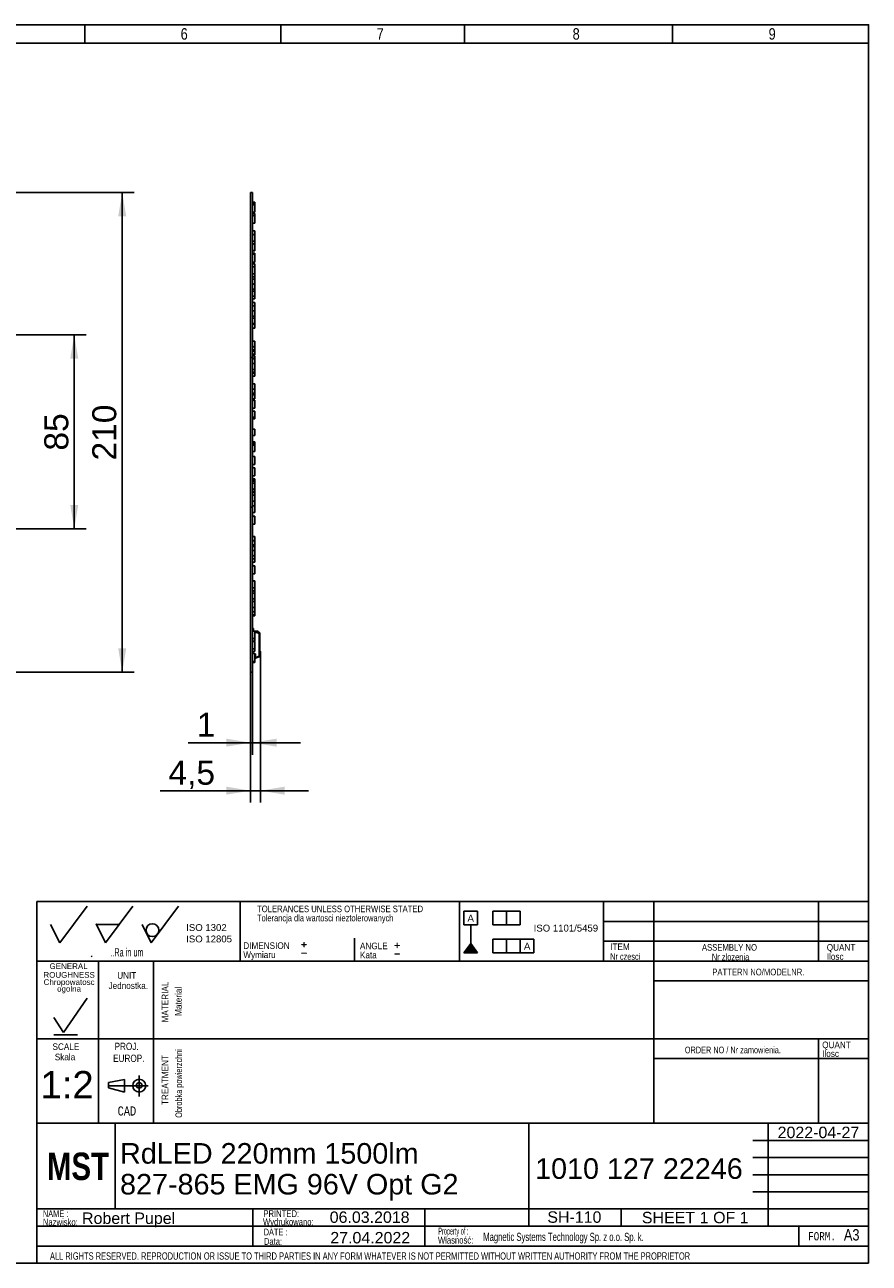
# Model space of a CAD drawing. Header units: millimetres. Extents: x 16 to 406, y 14 to 285.
# Tile 14 of 14: x 221 to 406, y 14 to 285. Entities that reach past the tile are written whole.
import ezdxf
from ezdxf.enums import TextEntityAlignment as Align
from ezdxf.lldxf.tags import DXFTag

# ---------------------------------------------------------------- set-up
doc = ezdxf.new("R2010")
doc.units = ezdxf.units.MM
for name, color, linetype in [('10', 7, 'Continuous'), ('4010-411-12610_S', 7, 'Continuous'), ('Default', 7, 'Continuous'), ('LED_2835', 7, 'Continuous'), ('PCB_RDLED_220_EM', 7, 'Continuous')]:
    doc.layers.add(name, color=color, linetype=linetype)
doc.styles.add('SEACAD_Arial', font='arial.ttf')
doc.styles.add('SEACAD_Lucida_Console', font='lucon.TTF', dxfattribs={"width": 0.8})
tags = doc.linetypes.add('CENTER2', pattern=[28.575, 19.05, -3.175, 3.175, -3.175]).pattern_tags.tags
tags[10:11] = [DXFTag(74, 4), DXFTag(75, 0), DXFTag(340, '0'), DXFTag(46, 0.0), DXFTag(50, 0.0), DXFTag(44, 0.0), DXFTag(45, 0.0)]
tags[8:9] = [DXFTag(74, 4), DXFTag(75, 0), DXFTag(340, '0'), DXFTag(46, 0.0), DXFTag(50, 0.0), DXFTag(44, 0.0), DXFTag(45, 0.0)]
tags[6:7] = [DXFTag(74, 4), DXFTag(75, 0), DXFTag(340, '0'), DXFTag(46, 0.0), DXFTag(50, 0.0), DXFTag(44, 0.0), DXFTag(45, 0.0)]
tags[4:5] = [DXFTag(74, 4), DXFTag(75, 0), DXFTag(340, '0'), DXFTag(46, 0.0), DXFTag(50, 0.0), DXFTag(44, 0.0), DXFTag(45, 0.0)]
doc.dimstyles.new('ISO', dxfattribs={"dimtxt": 5.25, "dimasz": 5.25, "dimexe": 2.625, "dimexo": 0, "dimgap": 1.3125, "dimtad": 1, "dimlfac": 2, "dimtxsty": 'SEACAD_Arial', "dimblk1": '_SE_FILLED', "dimblk2": '_SE_FILLED', "dimsah": 1, "dimcen": 2.625, "dimadec": 0, "dimazin": 0, "dimtfac": 0.5, "dimtdec": 3, "dimtmove": 0, "dimatfit": 3, "dimfxl": 1, "dimarcsym": 0})

# ---------------------------------------------------------------- blocks, each defined once
blk = doc.blocks.new('SE2')
at = {"layer": '4010-411-12610_S', "color": 7, "linetype": 'Continuous'}
for p, q in [((270.93, 152.47), (270.88, 152.47)), ((270.88, 152.47), (270.88, 151.87)), ((270.91, 151.92), (270.91, 151.87)), ((270.91, 151.92), (271.77, 151.91)), ((270.93, 152.47), (271.03, 152.47)), ((270.96, 152.39), (270.96, 151.92)), ((271.03, 152.39), (270.96, 152.39)), ((271.03, 152.39), (271.03, 152.47)), ((271.03, 151.92), (271.03, 152.39)), ((271.86, 151.91), (271.77, 151.91)), ((272.24, 151.68), (272.05, 151.84)), ((270.91, 149.68), (270.91, 149.62)), ((271.86, 151.61), (271.31, 151.61)), ((271.86, 151.61), (272.26, 151.27)), ((272.24, 151.68), (272.42, 151.53)), ((272.26, 146.38), (272.26, 151.27)), ((272.28, 151.27), (272.26, 151.27)), ((272.28, 151.27), (272.28, 146.38)), ((272.4, 151.38), (272.41, 151.38)), ((272.4, 147.57), (272.4, 151.34)), ((272.46, 151.34), (272.4, 151.34)), ((272.46, 151.34), (272.46, 151.45)), ((272.46, 151.34), (272.46, 151.45)), ((272.46, 147.6), (272.46, 151.34)), ((270.88, 147.16), (270.88, 147.43)), ((270.88, 147.16), (270.91, 147.16)), ((270.88, 147.16), (270.88, 147.12)), ((270.88, 147.12), (270.88, 146.97)), ((270.88, 147.12), (270.91, 147.09)), ((270.91, 147.43), (270.91, 146.97)), ((271.31, 146.89), (271.46, 146.89)), ((271.46, 146.89), (271.46, 146.89)), ((271.46, 146.89), (271.46, 146.09)), ((272.26, 146.38), (271.46, 146.09)), ((272.26, 146.38), (272.28, 146.38)), ((272.44, 146.34), (272.54, 146.38)), ((272.56, 147.46), (272.46, 147.6)), ((272.53, 146.37), (272.54, 146.38)), ((272.59, 146.47), (272.59, 147.29)), ((272.61, 147.29), (272.59, 147.29)), ((272.59, 146.47), (272.61, 146.47)), ((272.61, 147.29), (272.61, 146.47)), ((271.37, 145.95), (271.5, 145.99)), ((271.5, 145.99), (272.3, 146.29)), ((272.3, 146.29), (272.44, 146.34))]:
    blk.add_line(p, q, dxfattribs=at)
for centre, radius, start, end in [((270.83, 152.39), 0.125, 0, 36.8699), ((271.86, 151.61), 0.3, 50, 89.5), ((274.35, 151.1), 1.97, 167.4582, 171.8143), ((272.19, 151.32), 0.219, 3.8374, 15.2098), ((272.36, 151.45), 0.1, 0, 50.004), ((272.36, 151.45), 0.0975, 7.1686, 50.9211), ((287.42, 95.83), 52.77, 106.4672, 106.67), ((253.67, 131.61), 24.61, 39.9161, 40.4227), ((288.1, 94.22), 54.5, 106.5368, 106.6723), ((272.41, 147.29), 0.178, 0.9156, 40.6566), ((272.51, 146.47), 0.1, 290.0008, 360), ((272.31, 147.29), 0.3, 24.3895, 34.5071), ((272.35, 147.31), 0.259, 17.7714, 34.9386), ((272.31, 147.29), 0.3, 0.0001, 19.8912), ((267.29, 160.1), 14.62, 285.9526, 286.5831), ((271.2, 146.42), 0.504, 282.9747, 289.9044), ((268.57, 145.01), 3.08, 18.5955, 20.4484)]:
    blk.add_arc(centre, radius, start, end, dxfattribs=at)
for centre, major_axis, ratio, start_param, end_param in [((271.86, 151.61), (-0.003, -0.3), 0.008726, 1.570846, 3.141593), ((271.86, 151.61), (-0.193, -0.23), 0.006685, 1.576384, 3.142265), ((272.36, 151.34), (-0.1, 0), 0.460891, 3.141472, 4.202595), ((272.26, 146.38), (0.0342, -0.094), 0.0082, 0, 1.567917)]:
    blk.add_ellipse(centre, major_axis=major_axis, ratio=ratio, start_param=start_param, end_param=end_param, dxfattribs=at)
for points, knots in [([(272.4, 151.38), (272.38, 151.38), (272.35, 151.37), (272.31, 151.35), (272.28, 151.32), (272.27, 151.29), (272.26, 151.27)], [0, 0, 0, 0, 0.292887, 0.533906, 0.751905, 1, 1, 1, 1]), ([(272.28, 151.27), (272.29, 151.28), (272.29, 151.29), (272.3, 151.3), (272.31, 151.31), (272.32, 151.32), (272.34, 151.33), (272.37, 151.33), (272.4, 151.34), (272.4, 151.34)], [0, 0, 0, 0, 0.082466, 0.249738, 0.305201, 0.359595, 0.470754, 0.837658, 1, 1, 1, 1]), ([(272.28, 146.38), (272.29, 146.37), (272.29, 146.36), (272.29, 146.35), (272.3, 146.33), (272.3, 146.31), (272.3, 146.29), (272.3, 146.29), (272.3, 146.29)], [0, 0, 0, 0, 0.120756, 0.245822, 0.373174, 0.500541, 0.719177, 1, 1, 1, 1]), ([(272.4, 147.57), (272.41, 147.57), (272.42, 147.58), (272.44, 147.58), (272.45, 147.59), (272.45, 147.59), (272.46, 147.6), (272.46, 147.6), (272.46, 147.6)], [0, 0, 0, 0, 0.194806, 0.378183, 0.550239, 0.71111, 0.860962, 1, 1, 1, 1]), ([(272.46, 146.43), (272.47, 146.41), (272.47, 146.39), (272.46, 146.35), (272.45, 146.34), (272.44, 146.34)], [0, 0, 0, 0, 0.5, 0.5, 1, 1, 1, 1]), ([(272.59, 146.47), (272.59, 146.45), (272.59, 146.43), (272.57, 146.39), (272.56, 146.38), (272.54, 146.38)], [0, 0, 0, 0, 0.5, 0.5, 1, 1, 1, 1]), ([(271.31, 146.02), (271.32, 146), (271.33, 145.98), (271.35, 145.95), (271.36, 145.95), (271.37, 145.95)], [0.0622341, 0.0622341, 0.0622341, 0.0622341, 0.5, 0.5, 1, 1, 1, 1])]:
    blk.add_open_spline(points, degree=3, knots=knots, dxfattribs=at)
blk.add_open_spline([(271.31, 146.77), (271.36, 146.81), (271.41, 146.85), (271.46, 146.89)], degree=3, dxfattribs=at)
blk.add_rational_spline([(272.54, 147.4), (272.56, 147.43), (272.57, 147.45), (272.56, 147.46)], [1.03238197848, 0.973672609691, 0.994794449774, 1.09574749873], degree=3, dxfattribs=at)
at = {"layer": 'LED_2835', "color": 7, "linetype": 'Continuous'}
for p, q in [((270.86, 245.79), (271.26, 245.79)), ((270.86, 245.64), (271.31, 245.64)), ((270.86, 245.23), (271.26, 245.23)), ((271.26, 245.79), (271.26, 245.64)), ((271.26, 245.79), (271.31, 245.79)), ((271.26, 245.31), (271.31, 245.31)), ((271.26, 245.31), (271.26, 245.23)), ((271.26, 245.23), (271.26, 244.99)), ((271.26, 244.99), (271.31, 244.99)), ((271.31, 245.64), (271.31, 245.79)), ((271.31, 245.64), (271.31, 245.31)), ((271.31, 244.99), (271.31, 245.31)), ((271.31, 244.99), (271.31, 243.56)), ((270.86, 243.56), (271.31, 243.56)), ((270.86, 243.29), (271.26, 243.29)), ((270.86, 243.26), (271.31, 243.26)), ((270.86, 242.84), (271.26, 242.84)), ((271.26, 243.29), (271.26, 243.26)), ((271.26, 243.29), (271.31, 243.29)), ((271.26, 242.92), (271.31, 242.92)), ((271.26, 242.92), (271.26, 242.84)), ((271.26, 242.84), (271.26, 242.6)), ((271.26, 242.6), (271.31, 242.6)), ((271.31, 243.26), (271.31, 243.29)), ((271.31, 243.26), (271.31, 242.92)), ((271.31, 242.6), (271.31, 242.92)), ((271.31, 242.6), (271.31, 241.17)), ((270.86, 241.17), (271.31, 241.17)), ((270.86, 239.49), (271.26, 239.49)), ((270.86, 239.49), (271.31, 239.49)), ((270.86, 238.7), (271.26, 238.7)), ((271.26, 239.49), (271.26, 239.49)), ((271.26, 238.84), (271.31, 238.84)), ((271.26, 238.84), (271.26, 238.7)), ((271.26, 238.7), (271.26, 238.5)), ((271.26, 238.5), (271.31, 238.5)), ((271.31, 239.49), (271.31, 238.84)), ((271.31, 238.5), (271.31, 238.84)), ((271.31, 238.5), (271.31, 237.26)), ((270.86, 237.26), (271.31, 237.26)), ((270.86, 236.64), (271.26, 236.64)), ((271.26, 236.78), (271.31, 236.78)), ((271.26, 236.78), (271.26, 236.64)), ((271.26, 236.64), (271.26, 236.43)), ((271.26, 236.43), (271.31, 236.43)), ((271.31, 237.26), (271.31, 236.78)), ((271.31, 236.43), (271.31, 236.78)), ((271.31, 236.43), (271.31, 235.19)), ((270.86, 235.19), (271.31, 235.19)), ((270.86, 235.1), (271.31, 235.1)), ((270.86, 234.6), (271.31, 234.6)), ((270.86, 234.36), (271.31, 234.36)), ((271.31, 235.19), (271.31, 235.1)), ((271.31, 234.6), (271.31, 234.36)), ((271.31, 234.36), (271.31, 232.63)), ((270.86, 232.63), (271.31, 232.63)), ((270.86, 232.28), (271.31, 232.28)), ((270.86, 231.58), (271.31, 231.58)), ((271.31, 232.28), (271.31, 231.58)), ((271.31, 231.58), (271.31, 230.06)), ((270.86, 230.06), (271.31, 230.06)), ((270.86, 229.42), (271.31, 229.42)), ((270.86, 228.92), (271.31, 228.92)), ((270.86, 227.82), (271.26, 227.82)), ((271.26, 228.02), (271.31, 228.02)), ((271.26, 228.02), (271.26, 227.82)), ((271.26, 227.82), (271.26, 227.67)), ((271.26, 227.67), (271.31, 227.67)), ((271.31, 230.06), (271.31, 229.42)), ((271.31, 229.42), (271.31, 228.92)), ((271.31, 228.92), (271.31, 228.02)), ((271.31, 227.67), (271.31, 228.02)), ((271.31, 227.67), (271.31, 226.73)), ((270.86, 226.73), (271.31, 226.73)), ((270.86, 226.27), (271.26, 226.27)), ((270.86, 225.17), (271.31, 225.17)), ((271.26, 226.46), (271.31, 226.46)), ((271.26, 226.46), (271.26, 226.27)), ((271.26, 226.27), (271.26, 226.11)), ((271.26, 226.11), (271.31, 226.11)), ((271.31, 226.73), (271.31, 226.46)), ((271.31, 226.11), (271.31, 226.46)), ((271.31, 226.11), (271.31, 225.17)), ((271.31, 225.17), (271.31, 224.58)), ((270.86, 224.58), (271.31, 224.58)), ((270.86, 223.83), (271.31, 223.83)), ((270.86, 223.05), (271.31, 223.05)), ((271.31, 223.83), (271.31, 223.05)), ((271.31, 223.05), (271.31, 221.98)), ((270.86, 221.98), (271.31, 221.98)), ((270.86, 220.85), (271.31, 220.85)), ((270.86, 220.37), (271.31, 220.37)), ((271.31, 221.98), (271.31, 220.85)), ((271.31, 220.85), (271.31, 220.37)), ((271.31, 220.37), (271.31, 219.24)), ((270.86, 219.24), (271.31, 219.24)), ((270.86, 219.03), (271.31, 219.03)), ((270.86, 218.16), (271.31, 218.16)), ((271.31, 219.24), (271.31, 219.03)), ((271.31, 219.03), (271.31, 218.16)), ((270.86, 215.37), (271.26, 215.37)), ((270.86, 215.37), (271.31, 215.37)), ((271.26, 215.37), (271.26, 215.37)), ((271.26, 214.3), (271.31, 214.3)), ((271.26, 214.3), (271.26, 214.07)), ((271.31, 215.37), (271.31, 214.3)), ((271.31, 213.97), (271.31, 214.3)), ((270.86, 214.07), (271.26, 214.07)), ((270.86, 213.43), (271.31, 213.43)), ((270.86, 213.15), (271.26, 213.15)), ((270.86, 212.51), (271.31, 212.51)), ((270.86, 212.36), (271.31, 212.36)), ((270.86, 212.13), (271.31, 212.13)), ((270.86, 212.13), (271.31, 212.13)), ((270.86, 211.65), (271.31, 211.65)), ((270.86, 211.47), (271.31, 211.47)), ((271.26, 214.07), (271.26, 213.97)), ((271.26, 213.97), (271.31, 213.97)), ((271.26, 213.39), (271.31, 213.39)), ((271.26, 213.39), (271.26, 213.15)), ((271.26, 213.15), (271.26, 213.06)), ((271.26, 213.06), (271.31, 213.06)), ((271.31, 213.97), (271.31, 213.43)), ((271.31, 213.43), (271.31, 213.39)), ((271.31, 213.06), (271.31, 213.39)), ((271.31, 213.06), (271.31, 212.51)), ((271.31, 212.51), (271.31, 212.36)), ((271.31, 212.13), (271.31, 211.65)), ((271.31, 212.13), (271.31, 212.13)), ((271.31, 211.65), (271.31, 211.47)), ((271.31, 211.47), (271.31, 210.48)), ((270.86, 210.48), (271.31, 210.48)), ((270.86, 209.16), (271.31, 209.16)), ((271.31, 210.48), (271.31, 209.16)), ((271.31, 209.16), (271.31, 208.57)), ((270.86, 208.57), (271.31, 208.57)), ((270.86, 208.31), (271.31, 208.31)), ((270.86, 207.71), (271.31, 207.71)), ((270.86, 206.03), (271.31, 206.03)), ((270.86, 206.03), (271.31, 206.03)), ((271.31, 208.57), (271.31, 208.31)), ((271.31, 208.31), (271.31, 207.71)), ((271.31, 206.03), (271.31, 204.82)), ((271.31, 206.03), (271.31, 206.03)), ((270.86, 204.82), (271.31, 204.82)), ((270.86, 203.94), (271.31, 203.94)), ((270.86, 203.57), (271.31, 203.57)), ((271.31, 204.82), (271.31, 203.94)), ((271.31, 203.94), (271.31, 203.57)), ((271.31, 203.57), (271.31, 202.69)), ((270.86, 202.69), (271.31, 202.69)), ((270.86, 202.43), (271.26, 202.43)), ((270.86, 200.68), (271.31, 200.68)), ((271.26, 202.43), (271.26, 202.18)), ((271.26, 202.43), (271.31, 202.43)), ((271.26, 202.18), (271.31, 202.18)), ((271.31, 202.18), (271.31, 202.43)), ((271.31, 202.18), (271.31, 200.68)), ((270.86, 200.04), (271.31, 200.04)), ((270.86, 198.65), (271.26, 198.65)), ((270.86, 198.52), (271.31, 198.52)), ((270.86, 198.46), (271.26, 198.46)), ((270.86, 198.33), (271.31, 198.33)), ((271.26, 198.9), (271.31, 198.9)), ((271.26, 198.9), (271.26, 198.65)), ((271.26, 198.65), (271.26, 198.63)), ((271.26, 198.63), (271.31, 198.63)), ((271.26, 198.52), (271.26, 198.46)), ((271.26, 198.46), (271.26, 198.44)), ((271.26, 198.44), (271.31, 198.44)), ((271.31, 200.04), (271.31, 198.9)), ((271.31, 198.63), (271.31, 198.9)), ((271.31, 198.63), (271.31, 198.52)), ((271.31, 198.44), (271.31, 198.52)), ((271.31, 198.44), (271.31, 198.33)), ((270.86, 196.09), (271.31, 196.09)), ((271.31, 196.09), (271.31, 194.69)), ((270.86, 194.69), (271.31, 194.69)), ((270.86, 193.34), (271.26, 193.34)), ((270.86, 193.03), (271.31, 193.03)), ((270.86, 192.9), (271.26, 192.9)), ((270.86, 192.6), (271.31, 192.6)), ((271.26, 193.34), (271.26, 193.29)), ((271.26, 193.34), (271.31, 193.34)), ((271.26, 193.29), (271.31, 193.29)), ((271.26, 192.9), (271.26, 192.86)), ((271.26, 192.86), (271.31, 192.86)), ((271.31, 193.34), (271.31, 193.29)), ((271.31, 193.29), (271.31, 193.03)), ((271.31, 193.03), (271.31, 192.86)), ((271.31, 192.86), (271.31, 192.6)), ((271.31, 192.6), (271.31, 191.22)), ((270.86, 191.22), (271.31, 191.22)), ((270.86, 191.22), (271.31, 191.22)), ((270.86, 190.1), (271.31, 190.1)), ((271.31, 191.22), (271.31, 191.22)), ((271.31, 190.1), (271.31, 188.35)), ((270.86, 188.35), (271.31, 188.35)), ((270.86, 187.6), (271.31, 187.6)), ((271.31, 187.6), (271.31, 185.85)), ((270.86, 185.85), (271.31, 185.85)), ((270.86, 185.25), (271.31, 185.25)), ((270.86, 184.86), (271.31, 184.86)), ((270.86, 184.69), (271.31, 184.69)), ((270.86, 184.3), (271.31, 184.3)), ((271.31, 185.25), (271.31, 185.25)), ((271.31, 185.25), (271.31, 184.86)), ((271.31, 184.86), (271.31, 184.69)), ((271.31, 184.69), (271.31, 184.3)), ((271.31, 184.3), (271.31, 183.18)), ((270.86, 182.94), (271.26, 182.94)), ((270.86, 182.48), (271.31, 182.48)), ((270.86, 182.22), (271.26, 182.22)), ((270.86, 181.62), (271.31, 181.62)), ((271.26, 183.18), (271.31, 183.18)), ((271.26, 183.18), (271.26, 182.94)), ((271.26, 183), (271.31, 183)), ((271.26, 182.99), (271.31, 182.99)), ((271.26, 182.22), (271.26, 182.13)), ((271.26, 182.13), (271.31, 182.13)), ((271.31, 183), (271.31, 183.18)), ((271.31, 183), (271.31, 182.99)), ((271.31, 182.99), (271.31, 182.48)), ((271.31, 182.48), (271.31, 182.13)), ((271.31, 182.13), (271.31, 181.62)), ((271.31, 181.62), (271.31, 180.31)), ((270.86, 180.31), (271.31, 180.31)), ((270.86, 179.32), (271.31, 179.32)), ((271.31, 180.31), (271.31, 179.32)), ((271.31, 179.32), (271.31, 177.83)), ((270.86, 177.83), (271.31, 177.83)), ((270.86, 177.08), (271.26, 177.08)), ((271.26, 177.08), (271.26, 176.83)), ((271.26, 177.08), (271.31, 177.08)), ((271.26, 176.83), (271.31, 176.83)), ((271.31, 176.83), (271.31, 177.08)), ((271.31, 176.83), (271.31, 175.33)), ((270.86, 175.33), (271.31, 175.33)), ((270.86, 172.63), (271.26, 172.63)), ((270.86, 172.63), (271.31, 172.63)), ((270.86, 171.75), (271.26, 171.75)), ((270.86, 171.68), (271.31, 171.68)), ((270.86, 170.8), (271.31, 170.8)), ((271.26, 172.63), (271.26, 172.41)), ((271.26, 172.5), (271.31, 172.5)), ((271.26, 172.41), (271.31, 172.41)), ((271.26, 171.75), (271.26, 171.68)), ((271.31, 172.63), (271.31, 172.5)), ((271.31, 172.41), (271.31, 172.5)), ((271.31, 172.41), (271.31, 171.68)), ((271.31, 171.68), (271.31, 170.8)), ((271.31, 170.8), (271.31, 170.43)), ((270.86, 170.43), (271.31, 170.43)), ((270.86, 169.55), (271.31, 169.55)), ((270.86, 168.34), (271.26, 168.34)), ((271.26, 168.56), (271.31, 168.56)), ((271.26, 168.56), (271.26, 168.34)), ((271.26, 168.46), (271.31, 168.46)), ((271.31, 170.43), (271.31, 169.55)), ((271.31, 169.55), (271.31, 168.56)), ((271.31, 168.46), (271.31, 168.56)), ((271.31, 168.46), (271.31, 167.74)), ((270.86, 167.74), (271.31, 167.74)), ((270.86, 166.95), (271.31, 166.95)), ((270.86, 166.2), (271.26, 166.2)), ((271.26, 166.2), (271.26, 165.95)), ((271.26, 166.2), (271.31, 166.2)), ((271.26, 165.95), (271.31, 165.95)), ((271.31, 167.74), (271.31, 166.95)), ((271.31, 165.95), (271.31, 166.2)), ((271.31, 165.95), (271.31, 164.45)), ((270.86, 164.45), (271.31, 164.45)), ((270.86, 162.89), (271.26, 162.89)), ((271.26, 162.89), (271.31, 162.89)), ((271.26, 162.89), (271.26, 162.67)), ((271.26, 162.76), (271.31, 162.76)), ((271.26, 162.67), (271.31, 162.67)), ((271.31, 162.89), (271.31, 162.76)), ((271.31, 162.67), (271.31, 162.76)), ((271.31, 162.67), (271.31, 161.37)), ((270.86, 161.37), (271.31, 161.37)), ((270.86, 160.72), (271.26, 160.72)), ((270.86, 160.21), (271.31, 160.21)), ((271.26, 160.72), (271.26, 160.5)), ((271.26, 160.67), (271.31, 160.67)), ((271.26, 160.6), (271.31, 160.6)), ((271.26, 160.5), (271.31, 160.5)), ((271.31, 161.37), (271.31, 160.67)), ((271.31, 160.67), (271.31, 160.6)), ((271.31, 160.5), (271.31, 160.6)), ((271.31, 160.5), (271.31, 160.21)), ((271.31, 160.21), (271.31, 158.93)), ((270.86, 158.93), (271.31, 158.93)), ((270.86, 158.38), (271.31, 158.38)), ((271.31, 158.93), (271.31, 158.38)), ((271.31, 158.38), (271.31, 157.09)), ((270.86, 157.09), (271.31, 157.09)), ((270.86, 156.14), (271.26, 156.14)), ((270.86, 155.47), (271.31, 155.47)), ((270.86, 155.22), (271.31, 155.22)), ((271.26, 156.31), (271.31, 156.31)), ((271.26, 156.31), (271.26, 156.14)), ((271.31, 157.09), (271.31, 156.31)), ((271.31, 156.31), (271.31, 155.47)), ((271.31, 155.47), (271.31, 155.22)), ((270.86, 151.87), (270.88, 151.87)), ((270.86, 151.87), (271.31, 151.87)), ((271.31, 151.87), (271.31, 150.29)), ((270.86, 150.29), (271.31, 150.29)), ((270.86, 149.68), (271.26, 149.68)), ((270.86, 149.62), (270.91, 149.62)), ((270.86, 149.62), (271.31, 149.62)), ((271.26, 149.79), (271.31, 149.79)), ((271.26, 149.79), (271.26, 149.68)), ((271.31, 150.29), (271.31, 149.79)), ((271.31, 149.62), (271.31, 148.04)), ((270.86, 148.04), (271.31, 148.04)), ((270.86, 147.43), (271.26, 147.43)), ((270.86, 146.97), (270.88, 146.97)), ((270.86, 146.97), (271.31, 146.97)), ((271.26, 147.54), (271.31, 147.54)), ((271.26, 147.54), (271.26, 147.43)), ((271.26, 147.54), (271.31, 147.54)), ((271.31, 148.04), (271.31, 147.54)), ((271.31, 147.54), (271.31, 147.54)), ((271.31, 146.97), (271.31, 145.23)), ((270.86, 145.23), (271.31, 145.23)), ((270.86, 145.03), (271.26, 145.03)), ((271.26, 145.06), (271.31, 145.06)), ((271.26, 145.06), (271.26, 145.03)), ((271.26, 145.03), (271.31, 145.03)), ((271.31, 145.23), (271.31, 145.06)), ((271.31, 145.06), (271.31, 145.03))]:
    blk.add_line(p, q, dxfattribs=at)
at = {"layer": 'PCB_RDLED_220_EM', "color": 7, "linetype": 'Continuous'}
for p, q in [((270.36, 211.79), (270.36, 247.89)), ((270.36, 247.89), (270.86, 247.89)), ((270.86, 211.79), (270.86, 247.89)), ((270.36, 179), (270.36, 211.79)), ((270.36, 211.79), (270.86, 211.79)), ((270.86, 179), (270.86, 211.79)), ((270.36, 142.89), (270.36, 179)), ((270.36, 179), (270.86, 179)), ((270.86, 142.89), (270.86, 179)), ((270.36, 142.89), (270.86, 142.89))]:
    blk.add_line(p, q, dxfattribs=at)
blk = doc.blocks.new('DMBLK1')
at = {"layer": 'Default', "linetype": 'Continuous'}
for points in [[(243.2, 242.64), (242.33, 247.89), (241.45, 242.64)], [(243.2, 148.14), (241.45, 148.14), (242.33, 142.89)]]:
    blk.add_hatch(color=7, dxfattribs=at).paths.add_polyline_path(points)
at = {"layer": 'Default', "color": 7, "linetype": 'Continuous'}
for p, q in [((178.73, 247.89), (244.95, 247.89)), ((242.33, 247.89), (242.33, 142.89)), ((178.73, 142.89), (244.95, 142.89))]:
    blk.add_line(p, q, dxfattribs=at)
at = {"layer": 'Default', "color": 7, "linetype": 'Continuous', "style": 'SEACAD_Arial'}
blk.add_text('210', height=5.25, rotation=90, dxfattribs=at).set_placement((235.77, 189.23), align=Align.TOP_LEFT)
blk = doc.blocks.new('_SE_FILLED')
at = {"color": 0}
blk.add_line((0, 0), (-1, 0), dxfattribs=at)
blk.add_solid([(0, 0), (-1, -0.1665), (-1, 0.1665), (0, 0)], dxfattribs=at)
blk = doc.blocks.new('DMBLK4')
at = {"layer": 'Default', "linetype": 'Continuous'}
for points in [[(265.11, 116.11), (270.36, 116.98), (265.11, 117.86)], [(277.86, 116.11), (277.86, 117.86), (272.61, 116.98)]]:
    blk.add_hatch(color=7, dxfattribs=at).paths.add_polyline_path(points)
at = {"layer": 'Default', "color": 7, "linetype": 'Continuous'}
for p, q in [((272.61, 146.47), (272.61, 114.36)), ((270.36, 142.89), (270.36, 114.36)), ((283.11, 116.98), (250.6, 116.98))]:
    blk.add_line(p, q, dxfattribs=at)
at = {"layer": 'Default', "color": 7, "linetype": 'Continuous', "style": 'SEACAD_Arial'}
blk.add_text('4,5', height=5.25, dxfattribs=at).set_placement((252.44, 123.54), align=Align.TOP_LEFT)
blk = doc.blocks.new('DMBLK5')
at = {"layer": 'Default', "linetype": 'Continuous'}
for points in [[(232.7, 211.51), (231.83, 216.76), (230.95, 211.51)], [(232.7, 179.51), (230.95, 179.51), (231.83, 174.26)]]:
    blk.add_hatch(color=7, dxfattribs=at).paths.add_polyline_path(points)
at = {"layer": 'Default', "color": 7, "linetype": 'Continuous'}
for p, q in [((190.58, 216.76), (234.45, 216.76)), ((231.83, 216.76), (231.83, 174.26)), ((190.58, 174.26), (234.45, 174.26))]:
    blk.add_line(p, q, dxfattribs=at)
at = {"layer": 'Default', "color": 7, "linetype": 'Continuous', "style": 'SEACAD_Arial'}
blk.add_text('85', height=5.25, rotation=90, dxfattribs=at).set_placement((225.27, 191.4), align=Align.TOP_LEFT)
blk = doc.blocks.new('DMBLK6')
at = {"layer": 'Default', "linetype": 'Continuous'}
for points in [[(265.11, 126.61), (270.36, 127.48), (265.11, 128.36)], [(276.11, 126.61), (276.11, 128.36), (270.86, 127.48)]]:
    blk.add_hatch(color=7, dxfattribs=at).paths.add_polyline_path(points)
at = {"layer": 'Default', "color": 7, "linetype": 'Continuous'}
for p, q in [((270.36, 142.89), (270.36, 124.86)), ((270.86, 142.89), (270.86, 124.86)), ((256.77, 127.48), (281.36, 127.48))]:
    blk.add_line(p, q, dxfattribs=at)
at = {"layer": 'Default', "color": 7, "linetype": 'Continuous', "style": 'SEACAD_Arial'}
blk.add_text('1', height=5.25, dxfattribs=at).set_placement((258.61, 134.04), align=Align.TOP_LEFT)
blk = doc.blocks.new('SEANNOT_GROUP7')
at = {"layer": 'Default', "color": 7, "linetype": 'Continuous', "style": 'SEACAD_Arial'}
for s, p in [('RdLED 220mm 1500lm ', (241.85, 39.87)), ('827-865 EMG 96V Opt G2', (241.85, 33.12))]:
    blk.add_text(s, height=4.5, dxfattribs=at).set_placement(p, align=Align.TOP_LEFT)
blk = doc.blocks.new('SEANNOT_GROUP8')
at = {"layer": 'Default', "color": 7, "linetype": 'Continuous', "style": 'SEACAD_Arial'}
blk.add_text('1010 127 22246', height=4.5, dxfattribs=at).set_placement((332.67, 36.54), align=Align.TOP_LEFT)
blk = doc.blocks.new('SEANNOT_GROUP9')
at = {"layer": 'Default', "color": 7, "linetype": 'Continuous', "style": 'SEACAD_Arial'}
blk.add_text('Robert Pupel', height=2.5, dxfattribs=at).set_placement((233.53, 24.68), align=Align.TOP_LEFT)
blk = doc.blocks.new('SEANNOT_GROUP10')
at = {"layer": 'Default', "color": 7, "linetype": 'Continuous', "style": 'SEACAD_Arial'}
blk.add_text('SH-110', height=2.5, dxfattribs=at).set_placement((335.35, 24.93), align=Align.TOP_LEFT)
blk = doc.blocks.new('SEANNOT_GROUP11')
at = {"layer": 'Default', "color": 7, "linetype": 'Continuous', "style": 'SEACAD_Arial'}
blk.add_text('27.04.2022', height=2.5, dxfattribs=at).set_placement((287.86, 20.42), align=Align.TOP_LEFT)
blk = doc.blocks.new('SEANNOT_GROUP12')
at = {"layer": 'Default', "color": 7, "linetype": 'Continuous', "style": 'SEACAD_Arial'}
blk.add_text('1:2', height=6, dxfattribs=at).set_placement((224.43, 55.64), align=Align.TOP_LEFT)
blk = doc.blocks.new('SEANNOT_GROUP13')
at = {"layer": 'Default', "color": 7, "linetype": 'Continuous', "style": 'SEACAD_Arial'}
blk.add_text('06.03.2018', height=2.5, dxfattribs=at).set_placement((287.73, 24.91), align=Align.TOP_LEFT)
blk = doc.blocks.new('SEANNOT_GROUP14')
at = {"layer": 'Default', "color": 7, "linetype": 'Continuous', "style": 'SEACAD_Arial'}
for s, p in [('SHEET ', (356.04, 24.82)), ('1', (368.7, 24.82)), (' OF ', (370.66, 24.82)), ('1', (377.45, 24.82))]:
    blk.add_text(s, height=2.5, dxfattribs=at).set_placement(p, align=Align.TOP_LEFT)
blk = doc.blocks.new('SEANNOT_GROUP15')
at = {"layer": 'Default', "color": 7, "linetype": 'Continuous', "style": 'SEACAD_Arial'}
blk.add_text('2022-04-27', height=2.5, dxfattribs=at).set_placement((385.75, 43.46), align=Align.TOP_LEFT)

msp = doc.modelspace()

# ---------------------------------------------------------------- hatches: boundary and pattern name
at = {"layer": 'Default', "linetype": 'Continuous'}
msp.add_hatch(color=7, dxfattribs=at).paths.add_polyline_path([(318.5887, 83.5055), (317.0887, 81.5206), (320.0887, 81.5206)])

# ---------------------------------------------------------------- linework, layer by layer
at = {"layer": '10', "color": 7, "linetype": 'Continuous'}
for p, q in [((234.1108, 280.5775), (234.1108, 284.5775)), ((276.9997, 280.5775), (276.9997, 284.5775)), ((317.2219, 280.5775), (317.2219, 284.5775)), ((362.7774, 280.5775), (362.7774, 284.5775)), ((405.6664, 280.5775), (19.6664, 280.5775)), ((268.1664, 92.7025), (268.1664, 79.7025)), ((316.1664, 92.7025), (316.1664, 79.7025)), ((347.6664, 92.7025), (347.6664, 79.7025)), ((358.6664, 92.7025), (358.6664, 44.2025)), ((394.6664, 92.7025), (394.6664, 79.7025)), ((228.6664, 83.7025), (234.6664, 91.7025)), ((238.6664, 83.7025), (244.6664, 91.7025)), ((248.6664, 83.7025), (254.6664, 91.7025)), ((226.6664, 87.7025), (228.6664, 83.7025)), ((236.6664, 87.7025), (241.6664, 87.7025)), ((236.6664, 87.7025), (238.6664, 83.7025)), ((246.6664, 87.7025), (248.6664, 83.7025)), ((405.6664, 88.3691), (347.6664, 88.3691)), ((293.1664, 84.7025), (293.1664, 79.7025)), ((405.6664, 84.0358), (347.6664, 84.0358)), ((405.6664, 79.7025), (223.6664, 79.7025)), ((235.541, 80.6292), (235.7172, 80.8353)), ((237.1664, 79.7025), (237.1664, 44.2025)), ((237.1664, 79.7025), (237.1664, 45.7025)), ((249.1664, 79.7025), (249.1664, 44.2025)), ((405.6664, 75.3691), (358.6664, 75.3691)), ((229.4692, 64.067), (234.6676, 71.572)), ((227.327, 67.3491), (229.4692, 64.067)), ((405.6664, 62.7025), (223.6664, 62.7025)), ((227.327, 63.5278), (232.5255, 63.5278)), ((394.6664, 62.7025), (394.6664, 44.2025)), ((405.6664, 58.3691), (358.6664, 58.3691)), ((246.0414, 54.6781), (246.0414, 50.0695)), ((246.0414, 54.6781), (246.0414, 50.0695)), ((239.3123, 53.1174), (242.7982, 53.8094)), ((239.3123, 51.9247), (239.3123, 53.1174)), ((242.7982, 51.0413), (239.3123, 51.9247)), ((242.7982, 53.8094), (242.7982, 51.0413)), ((331.2915, 44.2025), (223.6664, 44.2025)), ((331.1664, 44.2025), (223.6664, 44.2025)), ((240.7703, 25.5444), (240.7703, 44.2944)), ((380.2915, 44.2025), (405.7915, 44.2025)), ((383.6664, 21.7025), (383.6664, 44.2025)), ((380.2915, 40.4525), (405.7915, 40.4525)), ((380.2915, 36.7025), (405.7915, 36.7025)), ((380.2915, 32.9525), (405.7915, 32.9525)), ((380.2915, 29.2025), (405.7915, 29.2025)), ((223.6664, 25.4525), (405.7915, 25.4525)), ((270.9256, 25.4138), (270.9256, 17.2887)), ((308.5239, 25.4525), (308.5239, 17.3274)), ((351.5415, 25.4525), (351.5415, 21.7025)), ((223.6664, 21.7025), (380.2915, 21.7025)), ((390.3535, 21.7025), (390.3535, 17.3275)), ((223.6664, 17.3275), (405.6664, 17.3275))]:
    msp.add_line(p, q, dxfattribs=at)
at = {"layer": '10', "color": 7, "linetype": 'CENTER2'}
msp.add_line((239.3123, 52.4253), (248.0282, 52.4253), dxfattribs=at)
at = {"layer": '10', "color": 7, "linetype": 'Continuous'}
for points in [[(405.6664, 13.5775), (405.6664, 284.5775), (15.6664, 284.5775), (15.6664, 13.5775), (405.6664, 13.5775)], [(405.6664, 13.5775), (405.6664, 92.7025), (223.6664, 92.7025), (223.6664, 13.5775), (405.6664, 13.5775)], [(331.2915, 44.2025), (331.2915, 21.7025), (405.6664, 21.7025), (405.6664, 44.2025), (331.2915, 44.2025)]]:
    msp.add_lwpolyline(points, dxfattribs=at)
for centre, radius in [((248.9389, 86.4574), 1.4016), ((246.0414, 52.4254), 1.4146), ((246.0414, 52.4843), 0.6075)]:
    msp.add_circle(centre, radius, dxfattribs=at)
msp.add_point((236.6664, 87.7025), dxfattribs=at)
at = {"layer": 'Default', "color": 7, "linetype": 'Continuous'}
for p, q in [((317.0887, 87.6113), (317.0887, 90.6113)), ((317.0887, 90.6113), (320.0887, 90.6113)), ((320.0887, 90.6113), (320.0887, 87.6113)), ((323.4244, 87.6113), (323.4244, 90.6113)), ((323.4244, 90.6113), (329.4244, 90.6113)), ((326.4244, 90.6113), (326.4244, 87.6113)), ((329.4244, 90.6113), (329.4244, 87.6113)), ((320.0887, 87.6113), (317.0887, 87.6113)), ((318.5887, 83.5055), (318.5887, 87.6113)), ((329.4244, 87.6113), (323.4244, 87.6113)), ((323.4244, 81.5206), (323.4244, 84.5206)), ((323.4244, 84.5206), (332.4244, 84.5206)), ((326.4244, 84.5206), (326.4244, 81.5206)), ((329.4244, 81.5206), (329.4244, 84.5206)), ((332.4244, 84.5206), (332.4244, 81.5206)), ((317.0887, 81.5206), (318.5887, 83.5055)), ((320.0887, 81.5206), (317.0887, 81.5206)), ((318.5887, 83.5055), (320.0887, 81.5206)), ((332.4244, 81.5206), (323.4244, 81.5206))]:
    msp.add_line(p, q, dxfattribs=at)

# ---------------------------------------------------------------- block references
at = {"layer": 'Default'}
for name in ['SE2', 'SEANNOT_GROUP12', 'SEANNOT_GROUP15', 'SEANNOT_GROUP7', 'SEANNOT_GROUP8', 'SEANNOT_GROUP9', 'SEANNOT_GROUP13', 'SEANNOT_GROUP10', 'SEANNOT_GROUP14', 'SEANNOT_GROUP11']:
    msp.add_blockref(name, (0, 0), dxfattribs=at)

# ---------------------------------------------------------------- texts
at = {"layer": '10', "attachment_point": 1}
for s, insert, char_height, width, style in [('{\\farial rounded mt|b0||i0||c0|p34;\\C7;\\H2.50000002;\\W0.8;6}', (255.1104, 283.8275), 2.5, 1.521749, 'SEACAD_Arial'), ('{\\farial rounded mt|b0||i0||c0|p34;\\C7;\\H2.50000002;\\W0.8;7}', (297.9992, 283.8275), 2.5, 1.521749, 'SEACAD_Arial'), ('{\\farial rounded mt|b0||i0||c0|p34;\\C7;\\H2.50000002;\\W0.8;8}', (340.888, 283.8275), 2.5, 1.521749, 'SEACAD_Arial'), ('{\\farial rounded mt|b0||i0||c0|p34;\\C7;\\H2.50000002;\\W0.8;9}', (383.7768, 283.8275), 2.5, 1.521749, 'SEACAD_Arial'), ('{\\farial rounded mt|b0||i0||c0|p34;\\C7;\\H1.45000002;\\W0.77704;Tolerancja dla wartosci nieztolerowanych}', (271.823, 89.8398), 1.45, 36.029358, 'SEACAD_Arial'), ('{\\farial rounded mt|b0||i0||c0|p34;\\C7;\\H1.45000002;\\W0.83002;TOLERANCES UNLESS OTHERWISE STATED}', (271.823, 91.8398), 1.45, 38.614141, 'SEACAD_Arial'), ('{\\farial rounded mt|b0||i0||c0|p34;\\C7;\\H1.8;\\W0.608;..Ra in um}', (239.7304, 82.5025), 1.8, 8.921749, 'SEACAD_Arial'), ('{\\farial rounded mt|b0||i0||c0|p34;\\C7;\\H1.45000002;\\W0.883;Wymiaru}', (268.823, 81.801), 1.45, 8.67569, 'SEACAD_Arial'), ('{\\farial rounded mt|b0||i0||c0|p34;\\C7;\\H1.45000002;\\W0.883;DIMENSION}', (268.823, 83.801), 1.45, 10.15001, 'SEACAD_Arial'), ('{\\farial rounded mt|b0||i0||c0|p34;\\C7;\\H1.45000002;\\W0.883;ANGLE}', (294.3509, 83.7369), 1.45, 6.052184, 'SEACAD_Arial'), ('{\\farial rounded mt|b0||i0||c0|p34;\\C7;\\H1.45000002;\\W0.883;Kata}', (294.3509, 81.7369), 1.45, 5.07501, 'SEACAD_Arial'), ('{\\farial rounded mt|b0||i0||c0|p34;\\C7;\\H1.45000002;\\W0.72406;Nr czesci }', (349.1061, 81.4185), 1.45, 7.78588, 'SEACAD_Arial'), ('{\\farial rounded mt|b0||i0||c0|p34;\\C7;\\H1.45000002;\\W0.883;ITEM}', (349.1061, 83.5453), 1.45, 4.255445, 'SEACAD_Arial'), ('{\\farial rounded mt|b0||i0||c0|p34;\\C7;\\H1.45000002;\\W0.83002;ASSEMBLY NO}', (369.1852, 83.4185), 1.45, 12.829358, 'SEACAD_Arial'), ('{\\farial rounded mt|b0||i0||c0|p34;\\C7;\\H1.45000002;\\W0.77704;Nr zlozenia}', (371.3489, 81.3193), 1.45, 9.504276, 'SEACAD_Arial'), ('{\\farial rounded mt|b0||i0||c0|p34;\\C7;\\H1.45000002;\\W0.883;QUANT}', (396.4966, 83.4185), 1.45, 6.241314, 'SEACAD_Arial'), ('{\\farial rounded mt|b0||i0||c0|p34;\\C7;\\H1.45000002;\\W0.883;Ilosc}', (396.4966, 81.4185), 1.45, 6.934793, 'SEACAD_Arial'), ('{\\farial rounded mt|b0||i0||c0|p34;\\C7;\\H1.45000002;\\W0.883;UNIT}', (241.2329, 77.2753), 1.45, 4.16088, 'SEACAD_Arial'), ('{\\farial rounded mt|b0||i0||c0|p34;\\C7;\\H1.45000002;\\W0.83002;PATTERN NO/MODELNR.}', (371.4383, 78.0241), 1.45, 21.434793, 'SEACAD_Arial'), ('{\\farial rounded mt|b0||i0||c0|p34;\\C7;\\H1.45000002;\\W0.883;Jednostka.}', (239.3294, 75.0364), 1.45, 8.726285, 'SEACAD_Arial'), ('{\\farial rounded mt|b0||i0||c0|p34;\\C7;\\H1.45000002;\\W0.883;SCALE}', (227.0667, 61.6902), 1.45, 5.863054, 'SEACAD_Arial'), ('{\\farial rounded mt|b0||i0||c0|p34;\\C7;\\H1.60000002;\\W0.8;PROJ.}', (240.6541, 61.826), 1.6, 5.113054, 'SEACAD_Arial'), ('{\\farial rounded mt|b0||i0||c0|p34;\\C7;\\H1.45000002;\\W0.72406;ORDER NO / Nr zamowienia.}', (365.4383, 60.9698), 1.45, 25.030887, 'SEACAD_Arial'), ('{\\farial rounded mt|b0||i0||c0|p34;\\C7;\\H1.45000002;\\W0.883;QUANT}', (395.4966, 62.0852), 1.45, 6.241314, 'SEACAD_Arial'), ('{\\farial rounded mt|b0||i0||c0|p34;\\C7;\\H1.45000002;\\W0.883;Ilosc}', (395.4966, 60.1647), 1.45, 6.934793, 'SEACAD_Arial'), ('{\\farial rounded mt|b0||i0||c0|p34;\\C7;\\H1.45000002;\\W0.883;Skala}', (227.5677, 59.4364), 1.45, 5.777229, 'SEACAD_Arial'), ('{\\farial rounded mt|b0||i0||c0|p34;\\C7;\\H1.60000002;\\W0.8;EUROP.}', (240.3364, 59.2199), 1.6, 6.643488, 'SEACAD_Arial'), ('{\\fLucida Console|b0||i0||c0|p34;\\C7;\\H1.99999998;\\W0.8;CAD}', (241.316, 47.8953), 2, 4.533343, 'SEACAD_Lucida_Console'), ('{\\farial rounded mt|b0||i0||c0|p34;\\C7;\\H1.5;\\W0.704;NAME :}', (224.9675, 25.1761), 1.5, 5.576097, 'SEACAD_Arial'), ('{\\farial rounded mt|b0||i0||c0|p34;\\C7;\\H1.5;\\W0.8;PRINTED:}', (273.2161, 25.1761), 1.5, 8.9879, 'SEACAD_Arial'), ('{\\farial rounded mt|b0||i0||c0|p34;\\C7;\\H1.5;\\W0.8;Nazwisko:}', (224.9676, 23.329), 1.5, 7.678383, 'SEACAD_Arial'), ('{\\farial rounded mt|b0||i0||c0|p34;\\C7;\\H1.5;\\W0.8;Wydrukowano:}', (273.1279, 23.366), 1.5, 11.438653, 'SEACAD_Arial'), ('{\\farial rounded mt|b0||i0||c0|p34;\\C7;\\H1.5;\\W0.704;DATE :}', (273.2821, 21.1484), 1.5, 5.217401, 'SEACAD_Arial'), ('{\\farial rounded mt|b0||i0||c0|p34;\\C7;\\H1.5;\\W0.8;Data:}', (273.3248, 19.0982), 1.5, 6.195662, 'SEACAD_Arial'), ('{\\farial rounded mt|b0||i0||c0|p34;\\C7;\\H1.5;\\W0.8;Własność:}', (311.4137, 19.3737), 1.5, 10.891314, 'SEACAD_Arial'), ('{\\farial rounded mt|b0||i0||c0|p34;\\C7;\\H1.5;\\W0.46208;Property of :}', (311.4969, 21.3579), 1.5, 8.869575, 'SEACAD_Arial'), ('{\\farial rounded mt|b0||i0||c0|p34;\\C7;\\H1.8;\\W0.667;Magnetic Systems Technology Sp. z o.o. Sp. k.}', (321.3166, 20.2436), 1.8, 58.304358, 'SEACAD_Arial'), ('{\\fLucida Console|b0||i0||c0|p34;\\C7;\\H1.8;\\W0.8;FORM.}', (392.4164, 20.3775), 1.8, 6.80001, 'SEACAD_Lucida_Console'), ('{\\farial rounded mt|b0||i0||c0|p34;\\C7;\\H2.50000002;\\W0.8;A3}', (400.244, 21.0473), 2.5, 3.315227, 'SEACAD_Arial'), ('{\\farial rounded mt|b0||i0||c0|p34;\\C7;\\H1.60000002;\\W0.704;ALL RIGHTS RESERVED. REPRODUCTION OR ISSUE TO THIRD PARTIES IN ANY FORM WHATEVER IS NOT PERMITTED WITHOUT WRITTEN AUTHORITY FROM THE PROPRIETOR}', (226.5139, 15.9553), 1.6, 148.000012, 'SEACAD_Arial')]:
    msp.add_mtext(s, dxfattribs=dict(at, insert=insert, char_height=char_height, width=width, style=style))
at = {"layer": '10', "char_height": 1.25, "attachment_point": 1}
for s, insert, width in [('{\\fArial|b0||i0||c0|p34;\\C7;\\H1.2499998;\\W1.;GENERAL}', (226.4186, 79.1957), 8.3424), ('{\\fArial|b0||i0||c0|p34;\\C7;\\H1.2499998;\\W1.;ROUGHNESS}', (225.0839, 77.3018), 11.222834)]:
    msp.add_mtext(s, dxfattribs=dict(at, insert=insert, width=width))
at = {"layer": '10', "insert": (230.7029, 74.1738), "char_height": 1.25, "width": 11.65265, "attachment_point": 5, "line_spacing_factor": 0.7}
msp.add_mtext('{\\fArial|b0||i0||c0|p34;\\C7;\\H1.24999998;\\W1.;Chropowatosc\\P}{\\fArial|b0||i0||c0|p34;\\C7;\\H1.24999998;\\W1.;ogolna}', dxfattribs=at)
at = {"layer": '10', "char_height": 1.45, "attachment_point": 1, "rotation": 89.999994, "style": 'SEACAD_Arial'}
for s, insert, width in [('{\\farial rounded mt|b0||i0||c0|p34;\\C7;\\H1.45000002;\\W0.883;MATERIAL}', (250.9679, 66.2608), 8.920662), ('{\\farial rounded mt|b0||i0||c0|p34;\\C7;\\H1.45000002;\\W0.883;Material}', (253.8878, 67.7032), 7.153155), ('{\\farial rounded mt|b0||i0||c0|p34;\\C7;\\H1.45000002;\\W0.72406;Obrobka powierzchni}', (253.9679, 45.3948), 17.047554), ('{\\farial rounded mt|b0||i0||c0|p34;\\C7;\\H1.45000002;\\W0.883;TREATMENT}', (250.9679, 48.1987), 10.87501)]:
    msp.add_mtext(s, dxfattribs=dict(at, insert=insert, width=width))
at = {"layer": 'Default'}
for s, insert, char_height, width, attachment_point in [('{\\fArial CE|b0||i0||c0|p34;\\C7;\\H1.5;\\W1.;A}', (318.5825, 89.835), 1.5, 1.402184, 2), ('{\\fArial|b0||i0||c0|p34;\\C7;\\H1.5;\\W1.;ISO 1302 \\P}{\\fArial|b0||i0||c0|p34;\\C7;\\H1.5;\\W1.;ISO 12805}', (256.3273, 87.7851), 1.5, 10.486332, 1), ('{\\fArial|b0||i0||c0|p34;\\C7;\\H1.5;\\W1.;ISO 1101/5459}', (339.4139, 87.6533), 1.5, 14.66134, 2), ('{\\fSolid Edge ISO|b0||i0||c0|p34;\\C7;\\H2.5;\\W1.;+\\P}', (281.2929, 84.7968), 2.5, 1.882447, 1), ('{\\fSolid Edge ISO|b0||i0||c0|p34;\\C7;\\H2.5;\\W1.;+\\P}', (301.686, 84.64), 2.5, 1.882447, 1), ('{\\fSolid Edge ISO|b0||i0||c0|p34;\\C7;\\H2.5;\\W1.;-\\P}', (281.2929, 82.9144), 2.5, 1.882447, 1), ('{\\fSolid Edge ISO|b0||i0||c0|p34;\\C7;\\H2.5;\\W1.;-\\P}', (301.686, 82.7575), 2.5, 1.882447, 1), ('{\\fArial CE|b0||i0||c0|p34;\\C7;\\H1.5;\\W1.;A}', (330.9389, 83.7093), 1.5, 1.402184, 2), ('{\\fImpact|b0||i0||c0|p34;\\C7;\\H6.;\\W1.;MST}', (225.8529, 37.789), 6, 14.453176, 1)]:
    msp.add_mtext(s, dxfattribs=dict(at, insert=insert, char_height=char_height, width=width, attachment_point=attachment_point))

# ---------------------------------------------------------------- dimensions: what is measured, and where the dimension line sits
at = {"layer": 'Default', "color": 7, "linetype": 'Continuous'}
for base, p1, p2, angle, picture, middle in [((242.3284, 247.8927), (178.726, 247.8927), (178.726, 142.8927), 270, 'DMBLK1', (242.3284, 195.3927)), ((231.8284, 216.7597), (183.5824, 216.7597), (183.5824, 174.2597), 270, 'DMBLK5', (231.8284, 195.5097)), ((270.3591, 127.4817), (270.3591, 142.8927), (270.8591, 142.8927), 0, 'DMBLK6', (264.5547, 127.4817))]:
    dim = msp.add_linear_dim(base=base, p1=p1, p2=p2, angle=angle, text='\\A1;<>', dimstyle='ISO', dxfattribs=at)
    dim.commit()
    dim.dimension.update_dxf_attribs({"geometry": picture, "text_midpoint": middle, "dimtype": 161})
dim = msp.add_linear_dim(base=(270.3591, 116.9817), p1=(272.6091, 146.4697), p2=(270.3591, 142.8927), text='\\A1;<>', dimstyle='ISO', dxfattribs=at)
dim.commit()
dim.dimension.update_dxf_attribs({"geometry": 'DMBLK4', "text_midpoint": (264.55, 116.9817), "dimtype": 160})

doc.saveas('drawing.dxf')
